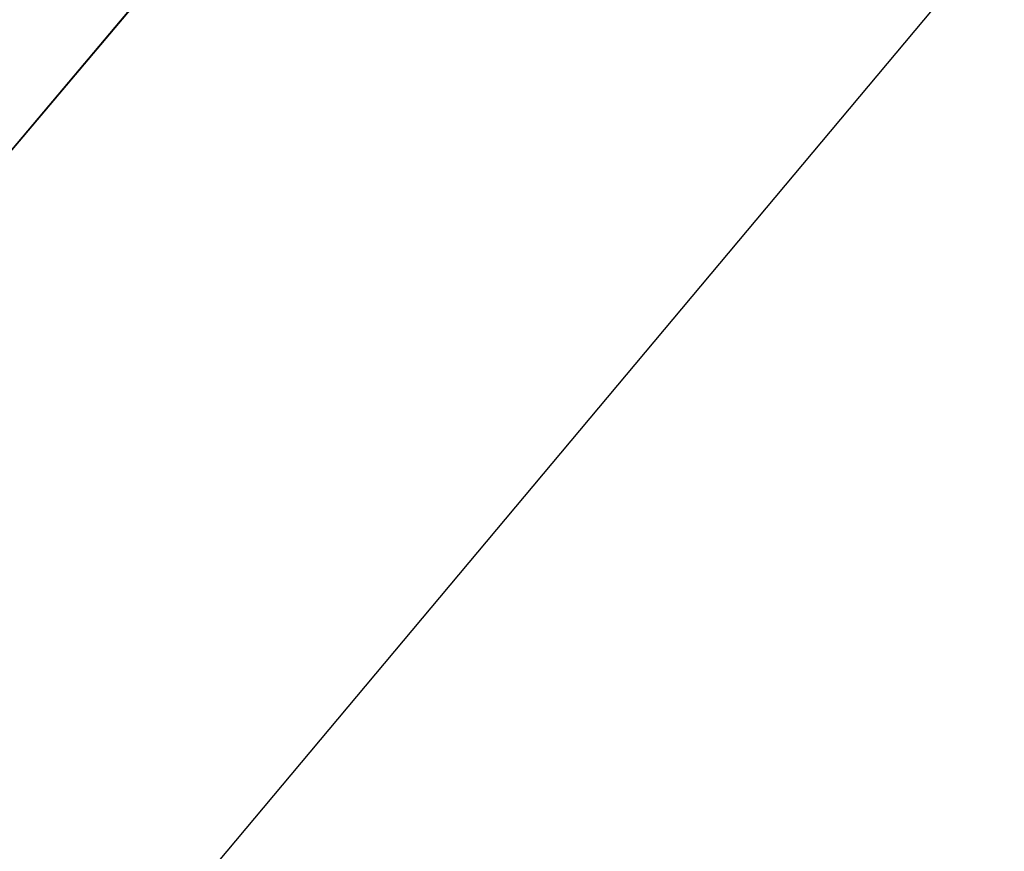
# Model space of a CAD drawing. Extents: x 1 to 221, y -110 to 110.
# Tile 245 of 256: x 90.832 to 90.99, y -24.139 to -24.005. Entities that reach past the tile are written whole.
import ezdxf

# ---------------------------------------------------------------- set-up
doc = ezdxf.new("R2010")
doc.units = 0
doc.header["$LTSCALE"] = 25.4
doc.layers.get('0').update_dxf_attribs({"color": 13, "linetype": 'CONTINUOUS'})

# ---------------------------------------------------------------- blocks, each defined once
blk = doc.blocks.new('PEAR-M-8672_STL')
at = {"color": 41}
blk.add_line((92.4016, -22.30598, 377.39655), (89.46918, -25.80389, 375.4711), dxfattribs=at)
blk.add_line((92.4016, -22.30598, 377.39655), (89.46918, -25.80389, 375.4711), dxfattribs=at)
at = {"color": 7}
for p, q in [((91.30542, -23.46386, 8.47656), (84.99162, -30.94746, 11.89897)), ((91.30542, -23.46386, 8.47656), (84.99162, -30.94746, 11.89897)), ((84.50809, -31.52056, 10.04485), (90.93882, -23.89838, 6.55906)), ((84.50809, -31.52056, 10.04485), (90.93882, -23.89838, 6.55906))]:
    blk.add_line(p, q, dxfattribs=at)
mesh = blk.add_polyface(dxfattribs=at)
corners = [(97.55551, -16.05577, 4.04598), (93.33948, -25.7328, 6.55906), (90.93882, -23.89838, 6.55906), (99.16836, -17.2882, 4.04598)]
mesh.append_faces([[corners[k] for k in face] for face in [(0, 1, 2), (1, 0, 3)]], dxfattribs={"vtx0": -1, "color": 7})
at = {"color": 41}
mesh = blk.add_polyface(dxfattribs=at)
corners = [(89.56413, -19.18395, 376.64133), (88.01077, -24.07236, 374.7356), (86.19326, -22.18647, 374.7356), (91.13567, -20.81462, 376.64133)]
mesh.append_faces([[corners[k] for k in face] for face in [(0, 1, 2), (1, 0, 3)]], dxfattribs={"vtx0": -1, "color": 41})
at = {"color": 7}
mesh = blk.add_polyface(dxfattribs=at)
corners = [(88.72643, -21.84083, 6.55906), (84.50809, -31.52056, 10.04485), (81.59007, -28.80677, 10.04485), (90.93882, -23.89838, 6.55906)]
mesh.append_faces([[corners[k] for k in face] for face in [(0, 1, 2), (1, 0, 3)]], dxfattribs={"vtx0": -1, "color": 7})
blk = doc.blocks.new('GRUPUJ_2')
at = {"color": 0}
blk.add_blockref('PEAR-M-8672_STL', (-1.1636, 109.90584, -2.02153), dxfattribs=at)

msp = doc.modelspace()

# ---------------------------------------------------------------- block references
at = {"color": 0}
msp.add_blockref('GRUPUJ_2', (1.1636, -109.90584, 2.02153), dxfattribs=at)

doc.saveas('drawing.dxf')
